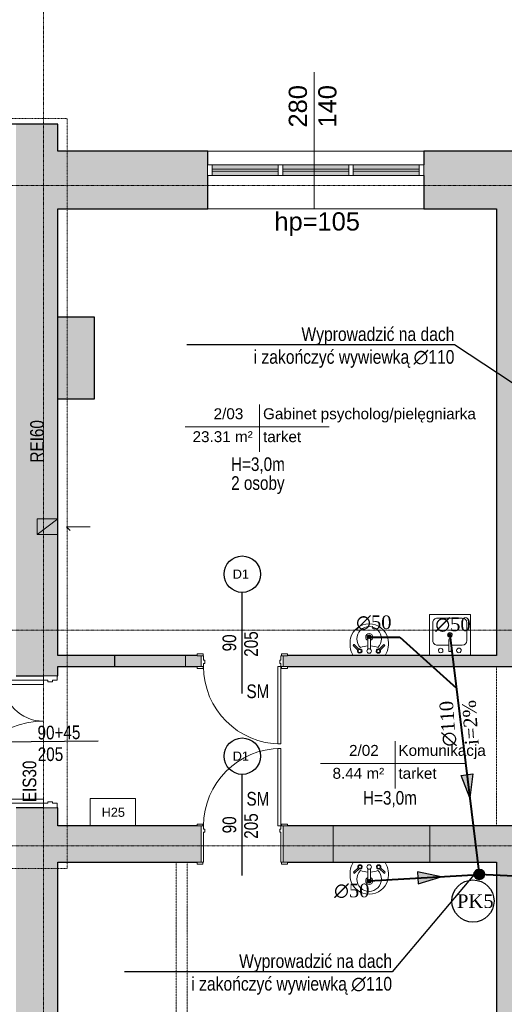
# Model space of a CAD drawing. Header units: inches. Extents: x -112469 to 885939, y -131046 to 286269.
# Tile 128 of 138: x 201380 to 206705, y -47850 to -37034. Entities that reach past the tile are written whole.
import ezdxf
from ezdxf import colors
from ezdxf.entities.mleader import LeaderData, LeaderLine
from ezdxf.math import Vec2, Vec3

# ---------------------------------------------------------------- set-up
doc = ezdxf.new("R2010")
doc.units = ezdxf.units.IN
doc.header["$MEASUREMENT"] = 0
for name, pattern in [('Aligning Line 1_8_', [0.635, 0.3175, -0.3175]), ('Linia siatki', [0.9925, 0.47, -0.2175, 0.0875, -0.2175]), ('Ukryty', [0.714375, 0.47625, -0.238125])]:
    doc.linetypes.add(name, pattern=pattern)
for name, color, linetype, lineweight in [('_IS_kan san', 34, 'Continuous', 40), ('_IS_kan san_opis', 34, 'Continuous', 25), ('A-AREA-IDEN', 251, 'Continuous', 9), ('A-DETL', 251, 'Continuous', 9), ('A-DETL-HDLN', 251, 'Ukryty', 9), ('A-DETL-MEDM', 251, 'Continuous', 25), ('A-DETL-THIN', 251, 'Continuous', 9), ('A-DOOR', 251, 'Continuous', 9), ('A-DOOR-FRAM', 251, 'Continuous', 18), ('A-GLAZ', 251, 'Continuous', 9), ('A-WALL', 251, 'Continuous', 9), ('A-WALL-PATT', 254, 'Continuous', 25), ('G-ANNO-TEXT', 251, 'Continuous', 9), ('I-WALL', 251, 'Continuous', 9), ('P-SANR-FIXT', 251, 'Continuous', 9), ('S-GRID', 251, 'Continuous', 9)]:
    doc.layers.add(name, color=color, linetype=linetype, lineweight=lineweight)
doc.styles.add('Arial_1', font='arial.ttf', dxfattribs={"height": 12})
doc.styles.add('Arial_3', font='arial.ttf', dxfattribs={"height": 15})
doc.styles.add('Arial_4', font='arial.ttf', dxfattribs={"width": 0.8, "height": 18})
doc.styles.add('Arial_5', font='arial.ttf', dxfattribs={"height": 20})
doc.styles.add('krzysiek', font='times.ttf')
doc.styles.get("Standard").update_dxf_attribs({"font": 'arial.ttf'})

# ---------------------------------------------------------------- blocks, each defined once
blk = doc.blocks.new('Etyk_pom_1_mala - Etyk_pom_1_mala-219433-6_Poziom posadzka II pietra')
at = {"layer": 'A-AREA-IDEN'}
for p, q in [((-0.096, 0.144), (-0.096, -0.378)), ((-0.915, -0.101), (0.666, -0.101))]:
    blk.add_line(p, q, dxfattribs=at)
blk = doc.blocks.new('Zlew kuchenny - typu wyspowego - 450 x 450mm-548266-6_Poziom posadzka II pietra')
at = {"layer": 'P-SANR-FIXT'}
for p, q in [((-20.9, 22.7), (-20.9, -22.3)), ((24.1, -22.3), (24.1, 22.7)), ((0.3, 11.3), (-12, 11.3)), ((0.3, 17), (0.3, 5.3)), ((2.8, 17), (2.8, 5.3)), ((15.2, 11.3), (2.8, 11.3)), ((-17.1, 6.2), (-17.1, -13.4)), ((20.3, -13.4), (20.3, 6.2)), ((-12, -18.5), (15.2, -18.5)), ((-20.9, -22.3), (24.1, -22.3))]:
    blk.add_line(p, q, dxfattribs=at)
for centre, radius, start, end in [((-12, 6.2), 5.08, 90, 180), ((-8.4, 17), 2.54, 360, 180), ((-8.4, 17), 2.54, 180, 360), ((1.6, 17), 1.27, 360, 180), ((11.7, 17.2), 2.54, 360, 180), ((11.7, 17.2), 2.54, 180, 0), ((15.2, 6.2), 5.08, 360, 90), ((1.6, 0), 2.54, 360, 180), ((1.6, 0), 2.54, 180, 0), ((1.6, 5.3), 1.27, 180, 0), ((-12, -13.4), 5.08, 180, 270), ((15.2, -13.4), 5.08, 270, 0)]:
    blk.add_arc(centre, radius, start, end, dxfattribs=at)
blk = doc.blocks.new('Drzwi-korytarz-niesymetryczne-wpuszczane - 1350 x 2000mm-591046-6_Poziom posadzka II pietra')
at = {"layer": 'A-DOOR', "lineweight": 18}
for p, q in [((-67.5, -6.365), (-67.5, 83.635)), ((-67.5, 83.635), (-63, 83.635)), ((-63, 83.635), (-63, -6.365)), ((67.5, 38.635), (63, 38.635)), ((63, 38.635), (63, -6.365)), ((67.5, -6.365), (67.5, 38.635)), ((-63, -6.365), (-67.5, -6.365)), ((63, -6.365), (67.5, -6.365))]:
    blk.add_line(p, q, dxfattribs=at)
at = {"layer": 'A-DOOR'}
for centre, radius, start, end in [((-67.5, -6.365), 90, 0, 90), ((67.5, -6.365), 45, 90, 180)]:
    blk.add_arc(centre, radius, start, end, dxfattribs=at)
at = {"layer": 'A-DOOR-FRAM'}
for p, q in [((-67.5, -6.365), (-72.5, -6.365)), ((-72.5, -6.365), (-72.5, -21.365)), ((-67.5, -11.34125), (-67.5, -6.365)), ((67.5, -6.365), (67.5, -11.34125)), ((72.5, -6.365), (67.5, -6.365)), ((72.5, -21.365), (72.5, -6.365)), ((-72.5, -21.365), (-67.5, -21.365)), ((-65.9125, -11.34125), (-67.5, -11.34125)), ((-67.5, -21.365), (-67.5, -16.44375)), ((-67.5, -16.44375), (-65.9125, -16.44375)), ((-65.9125, -16.44375), (-65.9125, -11.34125)), ((67.5, -11.34125), (65.9125, -11.34125)), ((65.9125, -11.34125), (65.9125, -16.44375)), ((65.9125, -16.44375), (67.5, -16.44375)), ((67.5, -16.44375), (67.5, -21.365)), ((67.5, -21.365), (72.5, -21.365))]:
    blk.add_line(p, q, dxfattribs=at)
blk = doc.blocks.new('Lavabo mural - 05 - 440mm x 350mm-346807-6_Poziom posadzka II pietra')
at = {"layer": 'P-SANR-FIXT'}
for p, q in [((-17.2, -11), (-11.7, -5.6)), ((-16.1, -12.1), (-10.7, -6.7)), ((-1.5, -21.5), (-1.5, -7.1)), ((1.5, -21.5), (1.5, -7.1)), ((16.4, -12.1), (11, -6.7)), ((17.5, -11), (12, -5.6))]:
    blk.add_line(p, q, dxfattribs=at)
for centre, radius, start, end in [((5.3, -13.1), 26.4, 150.3649, 193.6351), ((-5.3, -13.1), 26.4, 346.3649, 29.6351), ((0, -18.4), 13.5, 135.4629, 45.0556), ((-10.1, -5.1), 2.5, 0, 180), ((-10.1, -5.1), 2.5, 180, 207.0533), ((-10.1, -5.1), 1.7, 360, 180), ((-10.1, -5.1), 1.7, 180, 198.0596), ((-10.1, -5.1), 1.7, 198.0596, 360), ((-10.1, -5.1), 2.5, 242.9467, 0), ((-0.2, 16), 26.7, 249.1986, 267.1093), ((0, -5.1), 2.5, 0, 180), ((0, -5.1), 2.5, 180, 0), ((-0.2, 16), 26.7, 273.5606, 291.3199), ((10.4, -5.1), 2.5, 360, 180), ((10.4, -5.1), 2.5, 180, 297.0533), ((10.4, -5.1), 1.7, 0, 180), ((10.4, -5.1), 1.7, 180, 0), ((10.4, -5.1), 2.5, 332.9467, 360), ((-0.6, -14.5), 20.4, 193.6351, 271.6558), ((0, -20.4), 3.86, 112.8828, 180), ((0, -20.4), 3.86, 180, 360), ((0, -20.4), 2.35, 129.6826, 180), ((0, -20.4), 2.35, 180, 360), ((0.6, -14.5), 20.4, 268.3442, 346.3649), ((0, -20.4), 3.86, 360, 67.1178), ((0, -20.4), 2.35, 360, 50.3185)]:
    blk.add_arc(centre, radius, start, end, dxfattribs=at)
for centre, major_axis, ratio, start_param, end_param in [((-16.6, -11.6), (-0.545, 0.545), 0.274309, 0, 3.141593), ((0, -21.5), (-1.5, 0), 0.428525, 0, 3.141593), ((17, -11.6), (0.545, 0.545), 0.274309, 3.141593, 6.283185)]:
    blk.add_ellipse(centre, major_axis=major_axis, ratio=ratio, start_param=start_param, end_param=end_param, dxfattribs=at)
blk = doc.blocks.new('Aluminum_2 szybowe - 160x140 wymiana-631431-6_Poziom posadzka II pietra')
at = {"layer": 'A-GLAZ'}
h = blk.add_hatch(color=256, dxfattribs=at)
h.paths.add_polyline_path([(-59.7, 7.7), (-59.7, 12.2), (-132.1, 12.2), (-132.1, 7.7), (-112.9, 7.7)])
h.paths.add_polyline_path([(-112.9, 14.7), (-59.7, 14.7), (-59.7, 19.2), (-132.1, 19.2), (-132.1, 14.7)])
h = blk.add_hatch(color=256, dxfattribs=at)
h.paths.add_polyline_path([(17.8, 7.7), (17.8, 12.2), (-54.6, 12.2), (-54.6, 7.7)])
h.paths.add_polyline_path([(17.8, 14.7), (17.8, 19.2), (-54.6, 19.2), (-54.6, 14.7)])
at = {"layer": 'A-GLAZ', "lineweight": 18}
for p, q in [((-132.1, 19.2), (-137.2, 19.2)), ((-137.2, 19.2), (-137.2, 7.7)), ((-132.1, 7.7), (-132.1, 19.2)), ((-59.7, 14.7), (-132.1, 14.7)), ((-132.1, 14.7), (-132.1, 12.2)), ((-132.1, 12.2), (-59.7, 12.2)), ((-54.6, 19.2), (-59.7, 19.2)), ((-59.7, 19.2), (-59.7, 7.7)), ((-59.7, 12.2), (-59.7, 14.7)), ((-54.6, 7.7), (-54.6, 19.2)), ((17.8, 14.7), (-54.6, 14.7)), ((-54.6, 14.7), (-54.6, 12.2)), ((-54.6, 12.2), (17.8, 12.2)), ((22.8, 19.2), (17.8, 19.2)), ((17.8, 19.2), (17.8, 7.7)), ((17.8, 12.2), (17.8, 14.7)), ((22.8, 7.7), (22.8, 19.2)), ((-137.2, 7.7), (-132.1, 7.7)), ((-59.7, 7.7), (-54.6, 7.7)), ((17.8, 7.7), (22.8, 7.7))]:
    blk.add_line(p, q, dxfattribs=at)
at = {"layer": 'A-GLAZ'}
for p, q in [((-132.1, 19.2), (-59.7, 19.2)), ((-54.6, 19.2), (17.8, 19.2)), ((-59.7, 7.7), (-132.1, 7.7)), ((17.8, 7.7), (-54.6, 7.7))]:
    blk.add_line(p, q, dxfattribs=at)
blk = doc.blocks.new('Drzwi-wewnętrzne-jednoskrzydłowe-dwupanelowe-drewniane - 900 x 2100mm-617696-6_Poziom posadzka II pietra')
at = {"layer": 'A-DOOR', "lineweight": 18}
for p, q in [((42.5, 104.6825), (39, 104.6825)), ((39, 104.6825), (39, 19.6825)), ((42.5, 19.6825), (42.5, 104.6825)), ((39, 19.6825), (42.5, 19.6825))]:
    blk.add_line(p, q, dxfattribs=at)
at = {"layer": 'A-DOOR'}
for p, q in [((-43.135, 21.6825), (-49.635, 21.6825)), ((-49.635, 21.6825), (-49.635, 19.6825)), ((-43.135, 19.6825), (-43.135, 21.6825)), ((49.635, 21.6825), (43.135, 21.6825)), ((43.135, 21.6825), (43.135, 19.6825)), ((49.635, 19.6825), (49.635, 21.6825)), ((-49.635, 19.6825), (-43.135, 19.6825)), ((43.135, 19.6825), (49.635, 19.6825)), ((-43.135, -20.3175), (-49.635, -20.3175)), ((-49.635, -20.3175), (-49.635, -22.3175)), ((-43.135, -22.3175), (-43.135, -20.3175)), ((49.635, -20.3175), (43.135, -20.3175)), ((43.135, -20.3175), (43.135, -22.3175)), ((49.635, -22.3175), (49.635, -20.3175)), ((-49.635, -22.3175), (-43.135, -22.3175)), ((43.135, -22.3175), (49.635, -22.3175))]:
    blk.add_line(p, q, dxfattribs=at)
blk.add_arc((42.5, 19.6825), 85, 90, 180, dxfattribs=at)
at = {"layer": 'A-DOOR-FRAM'}
for p, q in [((-42.5, 19.6825), (-45, 19.6825)), ((-45, 19.6825), (-45, -20.3175)), ((-42.5, 16.1825), (-42.5, 19.6825)), ((-41.23, 16.1825), (-42.5, 16.1825)), ((-42.5, -20.3175), (-42.5, 12.69)), ((-42.5, 12.69), (-41.23, 12.69)), ((-41.23, 12.69), (-41.23, 16.1825)), ((42.5, 16.1825), (41.23, 16.1825)), ((41.23, 16.1825), (41.23, 12.69)), ((41.23, 12.69), (42.5, 12.69)), ((42.5, 19.6825), (42.5, 16.1825)), ((45, 19.6825), (42.5, 19.6825)), ((42.5, 12.69), (42.5, -20.3175)), ((45, -20.3175), (45, 19.6825)), ((-45, -20.3175), (-42.5, -20.3175)), ((42.5, -20.3175), (45, -20.3175))]:
    blk.add_line(p, q, dxfattribs=at)
blk = doc.blocks.new('Drzwi-wewnętrzne-jednoskrzydłowe-dwupanelowe-drewniane - 900 x 2100mm-658395-6_Poziom posadzka II pietra')
at = {"layer": 'A-DOOR'}
for p, q in [((-49.6, 8.3), (-43.1, 8.3)), ((-49.6, 6.3), (-49.6, 8.3)), ((-43.1, 6.3), (-49.6, 6.3)), ((-43.1, 8.3), (-43.1, 6.3)), ((43.1, 8.3), (49.6, 8.3)), ((43.1, 6.3), (43.1, 8.3)), ((49.6, 6.3), (43.1, 6.3)), ((49.6, 8.3), (49.6, 6.3)), ((-49.6, -5.7), (-43.1, -5.7)), ((-49.6, -7.7), (-49.6, -5.7)), ((-43.1, -7.7), (-49.6, -7.7)), ((-43.1, -5.7), (-43.1, -7.7)), ((43.1, -5.7), (49.6, -5.7)), ((43.1, -7.7), (43.1, -5.7)), ((49.6, -7.7), (43.1, -7.7)), ((49.6, -5.7), (49.6, -7.7))]:
    blk.add_line(p, q, dxfattribs=at)
at = {"layer": 'A-DOOR', "lineweight": 18}
for p, q in [((39, -5.7), (42.5, -5.7)), ((39, -90.7), (39, -5.7)), ((42.5, -5.7), (42.5, -90.7)), ((42.5, -90.7), (39, -90.7))]:
    blk.add_line(p, q, dxfattribs=at)
at = {"layer": 'A-DOOR'}
blk.add_arc((42.5, -5.7), 85, 180, 270, dxfattribs=at)
at = {"layer": 'A-DOOR-FRAM'}
for p, q in [((-45, 6.3), (-42.5, 6.3)), ((-45, -5.7), (-45, 6.3)), ((-42.5, 6.3), (-42.5, 1.3)), ((-42.5, 1.3), (-41.2, 1.3)), ((-41.2, 1.3), (-41.2, -2.2)), ((41.2, 1.3), (42.5, 1.3)), ((41.2, -2.2), (41.2, 1.3)), ((42.5, 6.3), (45, 6.3)), ((42.5, 1.3), (42.5, 6.3)), ((45, 6.3), (45, -5.7)), ((-42.5, -5.7), (-45, -5.7)), ((-42.5, -2.2), (-42.5, -5.7)), ((-41.2, -2.2), (-42.5, -2.2)), ((42.5, -2.2), (41.2, -2.2)), ((42.5, -5.7), (42.5, -2.2)), ((45, -5.7), (42.5, -5.7))]:
    blk.add_line(p, q, dxfattribs=at)
blk = doc.blocks.new('2 PIĘTRO')
at = {"layer": 'A-WALL-PATT', "lineweight": 9}
h = blk.add_hatch(color=251, dxfattribs=at)
h.paths.add_polyline_path([(198273.54, -19445.71), (198733.54, -19445.71), (198733.54, -11555.71), (198273.54, -11555.71), (198273.54, -19425.71)])
h.paths.add_polyline_path([(198273.54, -10105.71), (198733.54, -10105.71), (198733.54, -4045.71), (198273.54, -4045.71), (198273.54, -9567.62)])
h = blk.add_hatch(color=251, dxfattribs=at)
h.paths.add_polyline_path([(203553.54, -4975.71), (203733.54, -4975.71), (203733.54, -4345.71), (202753.54, -4345.71), (202753.54, -4975.71)])
h.paths.add_polyline_path([(199733.07, -4975.71), (200378.94, -4975.71), (200378.94, -4345.71), (198733.54, -4345.71), (198733.54, -4975.71)])
h = blk.add_hatch(color=251, dxfattribs=at)
h.paths.add_polyline_path([(203753.54, -19445.71), (203953.54, -19445.71), (203953.54, -12155.71), (203553.54, -12155.71), (203553.54, -19445.71)])
h.paths.add_polyline_path([(203553.54, -9885.71), (203953.54, -9885.71), (203953.54, -4975.71), (203553.54, -4975.71), (203553.54, -9567.62)])
for points in [[(198733.54, -7065.71), (199133.54, -7065.71), (199133.54, -6165.71), (198733.54, -6165.71), (198733.54, -6588.15)], [(199353.54, -10005.71), (199353.54, -9885.71), (198733.54, -9885.71), (198733.54, -10005.71), (198901.63, -10005.71)], [(199353.54, -10005.71), (200133.54, -10005.71), (200133.54, -9885.71), (199353.54, -9885.71)], [(202818.54, -12155.71), (202818.54, -11755.71), (201758.54, -11755.71), (201758.54, -12155.71)]]:
    blk.add_hatch(color=251, dxfattribs=at).paths.add_polyline_path(points)
h = blk.add_hatch(color=251, dxfattribs=at)
h.paths.add_polyline_path([(203953.54, -10005.71), (203953.54, -9885.71), (201208.54, -9885.71), (201208.54, -10005.71), (203058.81, -10005.71)])
h.paths.add_polyline_path([(200262.19, -10005.71), (200308.54, -10005.71), (200308.54, -9885.71), (200133.54, -9885.71), (200133.54, -10005.71)])
h = blk.add_hatch(color=251, dxfattribs=at)
h.paths.add_polyline_path([(201254.89, -12155.71), (201758.54, -12155.71), (201758.54, -11755.71), (201208.54, -11755.71), (201208.54, -12155.71)])
h.paths.add_polyline_path([(200308.54, -12155.71), (200308.54, -11755.71), (198733.54, -11755.71), (198733.54, -12155.71), (200262.19, -12155.71)])
h = blk.add_hatch(color=251, dxfattribs=at)
h.paths.add_polyline_path([(206163.19, -12155.71), (206366.84, -12155.71), (206366.84, -11755.71), (206116.84, -11755.71), (206116.84, -12155.71)])
h.paths.add_polyline_path([(204721.69, -12155.71), (205216.84, -12155.71), (205216.84, -11755.71), (202818.54, -11755.71), (202818.54, -12155.71), (203953.54, -12155.71)])
at = {"layer": 'A-DETL', "color": 251, "linetype": 'Aligning Line 1_8_', "lineweight": 18}
for p, q in [((194873.54, -3985.41), (198833.49, -3985.41)), ((198833.49, -12225.41), (198833.49, -3985.41)), ((192196.33, -12225.41), (198833.49, -12225.41))]:
    blk.add_line(p, q, dxfattribs=at)
at = {"layer": 'A-DETL', "color": 251, "lineweight": 18}
for p, q in [((198733.54, -8384.17), (198503.54, -8556.25)), ((198503.54, -8384.17), (198503.54, -8556.25)), ((198733.54, -8384.17), (198503.54, -8384.17)), ((198733.54, -8556.25), (198733.54, -8384.17)), ((198826.42, -8470.05), (198868.84, -8512.48)), ((198826.42, -8470.05), (199086.42, -8470.05)), ((198733.54, -8556.25), (198503.54, -8556.25))]:
    blk.add_line(p, q, dxfattribs=at)
at = {"layer": 'A-DETL-HDLN', "color": 251}
for p, q in [((203553.54, -10005.71), (203553.54, -11755.71)), ((200033.54, -14355.71), (200033.54, -12155.71)), ((200153.54, -14475.71), (200153.54, -12155.71))]:
    blk.add_line(p, q, dxfattribs=at)
at = {"layer": 'A-DETL-MEDM', "color": 251}
for p, q in [((200758.54, -10300.71), (200758.54, -9190.71)), ((199177.17, -10825.9), (198067.22, -10836.63)), ((200758.54, -12299.89), (200758.54, -11189.89))]:
    blk.add_line(p, q, dxfattribs=at)
for centre in [(200758.54, -8990.71), (200758.54, -10989.89)]:
    blk.add_circle(centre, 200, dxfattribs=at)
at = {"layer": 'A-DETL-THIN', "color": 251}
for p, q in [((201548.87, -4975.71), (201548.87, -3475.71)), ((199086.42, -11755.71), (199086.42, -11455.71)), ((199086.42, -11455.71), (199586.42, -11455.71)), ((199586.42, -11455.71), (199586.42, -11755.71)), ((199586.42, -11755.71), (199086.42, -11755.71))]:
    blk.add_line(p, q, dxfattribs=at)
at = {"layer": 'A-WALL', "color": 251, "lineweight": 25}
for p, q in [((198733.54, -4045.71), (197533.54, -4045.71)), ((198733.54, -4345.71), (198733.54, -4045.71)), ((200378.94, -4345.71), (198733.54, -4345.71)), ((200378.94, -4495.71), (200378.94, -4345.71)), ((202753.54, -4345.71), (202753.54, -4495.71)), ((209533.54, -4345.71), (202753.54, -4345.71)), ((200378.94, -4975.71), (200378.94, -4610.01)), ((202753.54, -4610.01), (202753.54, -4975.71)), ((198733.54, -4975.71), (200378.94, -4975.71)), ((198733.54, -9885.71), (198733.54, -4975.71)), ((202753.54, -4975.71), (203553.54, -4975.71)), ((200262.19, -9885.71), (198733.54, -9885.71)), ((199353.54, -9885.71), (199353.54, -10005.71)), ((203553.54, -9885.71), (201254.89, -9885.71)), ((198733.54, -10005.71), (200262.19, -10005.71)), ((198733.54, -10105.71), (198733.54, -10005.71)), ((201254.89, -10005.71), (203953.54, -10005.71)), ((198273.54, -10105.71), (198573.54, -10105.71)), ((198723.54, -10105.71), (198733.54, -10105.71)), ((198573.54, -11555.71), (198273.54, -11555.71)), ((198733.54, -11555.71), (198723.54, -11555.71)), ((198733.54, -11755.71), (198733.54, -11555.71)), ((198733.54, -19445.71), (198733.54, -12155.71))]:
    blk.add_line(p, q, dxfattribs=at)
at = {"layer": 'A-WALL', "color": 251}
for p, q in [((200378.94, -4345.71), (202753.54, -4345.71)), ((202753.54, -4975.71), (200378.94, -4975.71)), ((200133.54, -10005.71), (200133.54, -9885.71)), ((201758.54, -12155.71), (201758.54, -11755.71)), ((202818.54, -12155.71), (202818.54, -11755.71))]:
    blk.add_line(p, q, dxfattribs=at)
at = {"layer": 'I-WALL', "color": 251, "lineweight": 25}
for p, q in [((203553.54, -4975.71), (203553.54, -9885.71)), ((199133.54, -6165.71), (198733.54, -6165.71)), ((199133.54, -7065.71), (199133.54, -6165.71)), ((198733.54, -7065.71), (199133.54, -7065.71)), ((200262.19, -11755.71), (198733.54, -11755.71)), ((205170.49, -11755.71), (201254.89, -11755.71)), ((198733.54, -12155.71), (200262.19, -12155.71)), ((201254.89, -12155.71), (203553.54, -12155.71)), ((203553.54, -12155.71), (203553.54, -19445.71))]:
    blk.add_line(p, q, dxfattribs=at)
at = {"layer": 'S-GRID', "color": 251, "linetype": 'Linia siatki'}
for p, q in [((198573.54, -349.63), (198573.54, -23392.42)), ((178601.56, -4720.71), (213831.77, -4720.71)), ((178601.56, -9605.71), (213831.77, -9605.71)), ((178601.56, -11975.71), (213831.77, -11975.71))]:
    blk.add_line(p, q, dxfattribs=at)
at = {"layer": 'A-AREA-IDEN', "color": 251, "xscale": 999.9999999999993, "yscale": 999.9999999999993, "zscale": 999.9999999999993}
for p in [(201046.06, -7270.23), (202534.06, -10968.2)]:
    blk.add_blockref('Etyk_pom_1_mala - Etyk_pom_1_mala-219433-6_Poziom posadzka II pietra', p, dxfattribs=at)
at = {"layer": 'A-DOOR', "color": 251, "xscale": 10, "yscale": 10, "zscale": 10}
for name, p in [('Drzwi-wewnętrzne-jednoskrzydłowe-dwupanelowe-drewniane - 900 x 2100mm-658395-6_Poziom posadzka II pietra', (200758.54, -9948.88)), ('Drzwi-wewnętrzne-jednoskrzydłowe-dwupanelowe-drewniane - 900 x 2100mm-617696-6_Poziom posadzka II pietra', (200758.54, -11952.53))]:
    blk.add_blockref(name, p, dxfattribs=at)
at = {"layer": 'A-DOOR', "color": 251, "xscale": 10, "yscale": 10, "zscale": 10, "rotation": 89.99999999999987}
blk.add_blockref('Drzwi-korytarz-niesymetryczne-wpuszczane - 1350 x 2000mm-591046-6_Poziom posadzka II pietra', (198509.89, -10830.71), dxfattribs=at)
at = {"layer": 'A-GLAZ', "color": 251, "xscale": 10, "yscale": 10, "zscale": 10}
for p in [(201750.54, -4687.26), (202525.14, -4687.26)]:
    blk.add_blockref('Aluminum_2 szybowe - 160x140 wymiana-631431-6_Poziom posadzka II pietra', p, dxfattribs=at)
at = {"layer": 'P-SANR-FIXT', "color": 251, "xscale": 10, "yscale": 10, "zscale": 10, "rotation": 180}
for name, p in [('Zlew kuchenny - typu wyspowego - 450 x 450mm-548266-6_Poziom posadzka II pietra', (203056.13, -9658.36)), ('Lavabo mural - 05 - 440mm x 350mm-346807-6_Poziom posadzka II pietra', (202153.54, -9885.71))]:
    blk.add_blockref(name, p, dxfattribs=at)
at = {"layer": 'P-SANR-FIXT', "color": 251, "xscale": 10, "yscale": 10, "zscale": 10}
blk.add_blockref('Lavabo mural - 05 - 440mm x 350mm-346807-6_Poziom posadzka II pietra', (202153.54, -12155.71), dxfattribs=at)
at = {"layer": 'A-AREA-IDEN', "color": 251, "char_height": 120, "attachment_point": 1, "style": 'Arial_1'}
for s, insert, width in [('2/03', (200444.15, -7168.52), 424.8944), ('Gabinet psycholog/pielęgniarka', (200986.93, -7168.52), 2425.0259), ('23.31 m²', (200212.79, -7420.23), 857.8056), ('tarket', (200986.93, -7420.23), 553.1644), ('2/02', (201932.15, -10866.49), 424.8944), ('Komunikacja', (202474.93, -10866.49), 1242.6156), ('8.44 m²', (201750.79, -11118.2), 737.5525), ('tarket', (202474.93, -11118.2), 553.1644)]:
    blk.add_mtext(s, dxfattribs=dict(at, insert=insert, width=width))
at = {"layer": 'G-ANNO-TEXT', "color": 251, "attachment_point": 1}
for s, insert, char_height, width, rotation, style in [('280', (201269.45, -4084.41), 200, 577.215, 90, 'Arial_5'), ('140', (201593.57, -4084.41), 200, 577.215, 90, 'Arial_5'), ('REI60', (198428.35, -7764.21), 150, 713.5019, 90, 'Arial_4'), ('90', (200542.04, -9838.42), 150, 288.6075, 90, 'Arial_4'), ('205', (200780.16, -9897.95), 150, 432.9112, 90, 'Arial_4'), ('90+45', (198508.36, -10656.51), 150, 729.5356, 0.553767, 'Arial_4'), ('205', (198510.67, -10894.62), 150, 432.9112, 0.553767, 'Arial_4'), ('EIS30', (198345.65, -11495), 150, 697.4681, 90, 'Arial_4'), ('205', (200780.16, -11897.13), 150, 432.9112, 90, 'Arial_4'), ('90', (200542.04, -11837.6), 150, 288.6075, 90, 'Arial_4')]:
    blk.add_mtext(s, dxfattribs=dict(at, insert=insert, char_height=char_height, width=width, rotation=rotation, style=style))
for s, insert, char_height, width, style in [('hp=105', (201111.92, -5015.65), 200, 1162.4469, 'Arial_5'), ('H=3,0m', (200635.07, -7707.19), 150, 913.9237, 'Arial_4'), ('2 osoby', (200636.78, -7914.41), 150, 873.8394, 'Arial_4'), ('D1', (200654.03, -8939.46), 100, 216.4556, 'Arial_3'), ('SM', (200805, -10202.38), 150, 384.81, 'Arial_4'), ('D1', (200654.03, -10938.64), 100, 216.4556, 'Arial_3'), ('SM', (200805, -11382.38), 150, 384.81, 'Arial_4'), ('H=3,0m', (202085.81, -11372.54), 150, 913.9237, 'Arial_4'), ('H25', (199213.34, -11556), 100, 304.6413, 'Arial_3')]:
    blk.add_mtext(s, dxfattribs=dict(at, insert=insert, char_height=char_height, width=width, style=style))
blk = doc.blocks.new('pion kan')
at = {"layer": '_IS_kan san'}
blk.add_hatch(color=256, dxfattribs=at).paths.add_polyline_path([(128012, -50552, -1), (128012, -50442, -1)])
blk.add_circle((128012, -50497), 55, dxfattribs=at)
blk = doc.blocks.new('strzałka')
at = {"layer": '_IS_kan san_opis'}
blk.add_hatch(color=256, dxfattribs=at).paths.add_polyline_path([(115146, -19439), (114891, -19375), (115146, -19310)])
blk.add_lwpolyline([(115146, -19439), (114891, -19375), (115146, -19310), (115146, -19439)], close=True, dxfattribs=at)

msp = doc.modelspace()

# ---------------------------------------------------------------- block references
msp.add_blockref('2 PIĘTRO', (3067, -34134))

# ---------------------------------------------------------------- next in the draw order: linework, layer by layer
at = {"layer": '_IS_kan san'}
for p, q in [((206107, -43792), (206430, -46422)), ((205220, -43816), (205557, -43816)), ((205557, -43816), (206179, -44378)), ((205220, -46493), (206430, -46422)), ((207777, -46493), (206430, -46422))]:
    msp.add_line(p, q, dxfattribs=at)
at = {"layer": '_IS_kan san', "ltscale": 10}
for centre in [(206107, -43792), (205220, -43816), (205220, -46493)]:
    msp.add_circle(centre, 12.1, dxfattribs=at)
at = {"layer": '_IS_kan san_opis', "lineweight": -3, "ltscale": 15}
msp.add_circle((206361, -46715), 232, dxfattribs=at)

# ---------------------------------------------------------------- next in the draw order: block references
at = {"rotation": 96.99938305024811}
msp.add_blockref('strzałka', (201097, -161976), dxfattribs=at)
at = {"xscale": -1, "rotation": 3.02021154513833}
msp.add_blockref('strzałka', (319721, -21046), dxfattribs=at)
msp.add_blockref('pion kan', (78418, 4075))

# ---------------------------------------------------------------- next in the draw order: texts
at = {"layer": '_IS_kan san_opis', "ltscale": 15, "char_height": 150, "attachment_point": 1, "style": 'krzysiek'}
for s, insert, width in [('∅50', (205077, -43578), 5085.57), ('∅50', (205947, -43600), 5085.57), ('∅50', (204835, -46524), 5085.57), ('PK5', (206185, -46641), 380.43)]:
    msp.add_mtext(s, dxfattribs=dict(at, insert=insert, width=width))
at = {"layer": '_IS_kan san_opis', "ltscale": 15, "insert": (206025, -45023), "char_height": 150, "width": 5085.57, "attachment_point": 1, "rotation": 93.9365, "style": 'krzysiek'}
msp.add_mtext('∅110\\Pi=2% ', dxfattribs=at)

# ---------------------------------------------------------------- next in the draw order: leaders
at = {"layer": '_IS_kan san_opis', "ltscale": 15}
ml = msp.add_multileader_mtext('Standard', dxfattribs=at)
ml.set_content('{\\fArial Narrow|b0|i0|c238|p34;Wyprowadzić na dach\\Pi zakończyć wywiewką ∅110}', color=256)
ml.set_leader_properties()
ml.build(insert=Vec2(0, 0))
ml.multileader.update_dxf_attribs({"text_left_attachment_type": 6, "text_right_attachment_type": 6, "dogleg_length": 0.36, "arrow_head_size": 0.18})
ctx = ml.context
ctx.base_point, ctx.char_height, ctx.arrow_head_size, ctx.landing_gap_size, ctx.plane_origin = Vec3(203999, -40607), 150, 0.18, 0.09, Vec3(205862, -44898)
ctx.left_attachment, ctx.right_attachment, ctx.text_align_type = 6, 6, 2
notes = []
notes.append((ctx, [(0, (1, 1, 0), (206158, -40607), (-1, 0), 0.36, [(0, [(207057, -41199)], 0, [])])]))
ctx.mtext.insert, ctx.mtext.alignment, ctx.mtext.line_spacing_style, ctx.mtext.flow_direction = Vec3(206157, -40413), 3, 2, 5
ml = msp.add_multileader_mtext('Standard', dxfattribs=at)
ml.set_content('{\\fArial Narrow|b0|i0|c238|p34;Wyprowadzić na dach\\Pi zakończyć wywiewką ∅110}', color=256)
ml.set_leader_properties()
ml.build(insert=Vec2(0, 0))
ml.multileader.update_dxf_attribs({"text_left_attachment_type": 6, "text_right_attachment_type": 6, "dogleg_length": 0.36, "arrow_head_size": 0.18})
ctx = ml.context
ctx.base_point, ctx.char_height, ctx.arrow_head_size, ctx.landing_gap_size, ctx.plane_origin = Vec3(203314, -47493), 150, 0.18, 0.09, Vec3(204693, -51437)
ctx.left_attachment, ctx.right_attachment, ctx.text_align_type = 6, 6, 2
notes.append((ctx, [(0, (1, 1, 0), (205473, -47493), (-1, 0), 0.36, [(0, [(206375, -46425)], 0, [])])]))
ctx.mtext.insert, ctx.mtext.alignment, ctx.mtext.line_spacing_style, ctx.mtext.flow_direction = Vec3(205472, -47299), 3, 2, 5
for ctx, leaders in notes:
    for number, flags, end, landing, length, lines in leaders:
        leader = LeaderData()
        leader.index, (leader.has_last_leader_line, leader.has_dogleg_vector, leader.attachment_direction) = number, flags
        leader.last_leader_point, leader.dogleg_vector, leader.dogleg_length = Vec3(end), Vec3(landing), length
        for number, points, colour, breaks in lines:
            line = LeaderLine()
            line.index, line.vertices, line.color, line.breaks = number, Vec3.list(points), colors.encode_raw_color(colour), breaks
            leader.lines.append(line)
        ctx.leaders.append(leader)

doc.saveas('drawing.dxf')
